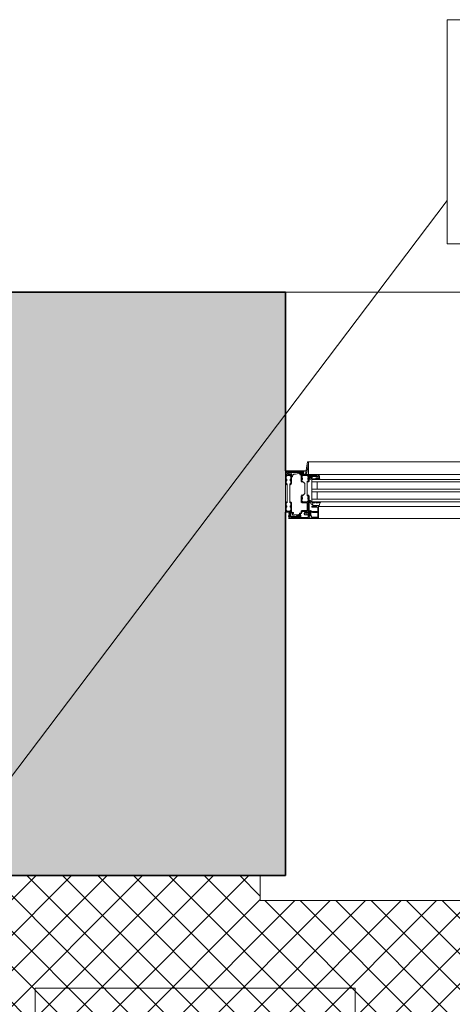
# Model space of a CAD drawing. Header units: centimetres. Extents: x -1015 to 134, y 1908 to 2956.
# Tile 241 of 256: x -551 to -482, y 2662 to 2819. Entities that reach past the tile are written whole.
import ezdxf

# ---------------------------------------------------------------- set-up
doc = ezdxf.new("R2010")
doc.units = ezdxf.units.CM
for name, color, linetype, lineweight in [('Elementy szczegółów', 7, 'Continuous', 18), ('Notatki tekstowe', 90, 'Continuous', 9), ('Okna', 7, 'Continuous', 18), ('Wzór powierzchni-1', 253, 'Continuous', 18), ('Ściany', 7, 'Continuous', 18), ('Ściany-1', 254, 'Continuous', 18), ('Ściany-2', 250, 'Continuous', 35)]:
    doc.layers.add(name, color=color, linetype=linetype, lineweight=lineweight)

# ---------------------------------------------------------------- blocks, each defined once
blk = doc.blocks.new('JANSEN_AG_Jansen_Janisol_Arte_66_window_2022 - Type 1-822849-Aranżacja_01')
at = {"layer": 'Elementy szczegółów'}
for p, q in [((-50.45, 19.45), (-50.69, 18.05)), ((50.44, 19.45), (-50.45, 19.45)), ((-50.69, 18.05), (-54, 18.05)), ((-54, 18.05), (-54, 11.45)), ((-54, 18.05), (-54, 11.45)), ((-54, 18.05), (-54, 11.45)), ((-53.85, 18.05), (-51.15, 18.05)), ((-51.15, 17.75), (-53.55, 17.75)), ((-53.55, 17.45), (-53.15, 17.45)), ((-53.54, 17.75), (-53.06, 17.75)), ((-53.08, 17.54), (-53.29, 17.56)), ((-53, 17.08), (-52.98, 17.43)), ((-52.94, 17.75), (-51.15, 17.75)), ((-52.75, 17.42), (-52.86, 17.14)), ((-51.49, 17.69), (-51.23, 17.7)), ((-51.14, 17.5), (-51.36, 17.45)), ((-51.35, 17.45), (-48.85, 17.45)), ((-51.09, 17.74), (-51.07, 17.58)), ((-48.85, 17.45), (-44.5, 17.45)), ((-48.7, 17.26), (-48.7, 17.3)), ((45, 17.45), (-45, 17.45)), ((-54, 16.45), (-54, 16.7)), ((-53, 16.45), (-53, 16.7)), ((-52.93, 17.06), (-52.97, 17.05)), ((-51.5, 16.64), (-51.5, 16.89)), ((-50.2, 16.64), (-50.2, 16.89)), ((-50, 16.65), (-50.16, 16.77)), ((-48.85, 17.15), (-50.15, 17.15)), ((-50.13, 16.84), (-49.77, 16.9)), ((-50.01, 16.74), (-49.99, 16.67)), ((-49.91, 16.72), (-49.91, 16.71)), ((-49.8, 16.25), (-44.5, 16.25)), ((-49.7, 17.1), (-48.93, 17.1)), ((-49.24, 16.7), (-49.28, 16.75)), ((-49.18, 16.74), (-49.21, 16.71)), ((-48.7, 16.91), (-49.06, 16.92)), ((-48.9, 16.25), (-48.9, 15.08)), ((-48.59, 16.75), (-48.66, 16.88)), ((45, 16.65), (-45, 16.65)), ((45, 16.25), (-45, 16.25)), ((-49.8, 15.08), (-44.5, 15.08)), ((-49.8, 14.68), (-44.5, 14.68)), ((-48.9, 14.68), (-48.9, 13.5)), ((45, 15.08), (-45, 15.08)), ((45, 14.68), (-45, 14.68)), ((-51.5, 13.51), (-51.5, 13.76)), ((-50.6, 12.95), (-51.35, 12.95)), ((-51.3, 13.1), (-50.56, 13.1)), ((-50.5, 11.8), (-50.5, 12.85)), ((-50.36, 12.9), (-50.36, 11.75)), ((-50.2, 13.51), (-50.2, 13.76)), ((-50.01, 13.26), (-50.03, 13.24)), ((-50.02, 13.23), (-49.94, 13.21)), ((-49.92, 13.18), (-49.94, 13.17)), ((-49.93, 13.14), (-49.85, 13.13)), ((-49.84, 13.09), (-49.86, 13.07)), ((-49.85, 13.06), (-49.75, 13.04)), ((-49.8, 13.5), (-44.5, 13.5)), ((-49.65, 12.65), (-49.65, 12.75)), ((-49.05, 12.9), (-48.7, 12.95)), ((-48.5, 13.05), (-48.44, 13.09)), ((45, 13.5), (-45, 13.5)), ((45, 13.1), (-45, 13.1)), ((-54, 12.21), (-54, 12.46)), ((-54, 11.45), (-53.5, 11.45)), ((-53.15, 11.45), (-53.85, 11.45)), ((-53.45, 10.98), (-53.4, 11.08)), ((-53.19, 11.26), (-52.91, 11.26)), ((-53.17, 11.45), (-53.16, 11.45)), ((-53, 12.21), (-53, 12.46)), ((-52.88, 11.23), (-52.88, 11.06)), ((-52.82, 11), (-51.99, 11)), ((-51.89, 11.06), (-51.81, 11.07)), ((-51.67, 10.83), (-51.77, 11)), ((-51.64, 11.08), (-51.54, 10.91)), ((-51.59, 11.3), (-51.55, 11.3)), ((-51.55, 11.15), (-51.59, 11.15)), ((-51.5, 11.35), (-51.5, 11.55)), ((-51.35, 11.7), (-50.6, 11.7)), ((-50.2, 11.45), (-50.2, 10.95)), ((-49.91, 10.92), (-49.91, 11.48)), ((-48.89, 11.53), (-49.69, 11.53)), ((-49.69, 11.4), (-48.89, 11.4)), ((-49.51, 12.5), (-49.55, 12.5)), ((-48.73, 12.5), (-49.45, 12.5)), ((-49, 12.42), (-49, 12.4)), ((-48.78, 12.5), (-48.92, 12.5)), ((-48.84, 12.19), (-48.84, 11.58)), ((-48.84, 11.35), (-48.84, 10.69)), ((-48.7, 12.36), (-48.7, 12.47)), ((-48.7, 10.58), (-48.7, 12.42)), ((-48.61, 12.33), (-48.67, 12.33)), ((-48.65, 12.33), (-44.5, 12.33)), ((45, 12.33), (-45, 12.33)), ((-53.5, 10.45), (53.5, 10.45)), ((-53.2, 10.83), (-53.14, 10.92)), ((-53.14, 10.92), (-53.19, 10.83)), ((-53.15, 10.75), (-51.71, 10.75)), ((-50.35, 10.45), (-53.15, 10.45)), ((-52.19, 10.83), (-52.25, 10.77)), ((-51.96, 10.76), (-52.13, 10.84)), ((-51.71, 10.75), (-51.9, 10.75)), ((-50.2, 10.71), (-50.2, 10.63)), ((-50.08, 10.5), (-48.78, 10.5)), ((-49.88, 10.83), (-50.06, 10.85)), ((-49.81, 10.7), (-49.81, 10.76)), ((-48.89, 10.64), (-49.76, 10.64))]:
    blk.add_line(p, q, dxfattribs=at)
at = {"layer": 'Elementy szczegółów', "flags": 128}
for points in [[(-50.45, 19.45), (-50.3, 19.45), (-50.3, 19.12), (-50.6, 17.45), (-50.8, 17.45)], [(-53.85, 12.21), (-53.78, 12.21), (-53.78, 12.46), (-53.85, 12.46), (-53.85, 12.85), (-53.7, 13), (-53.7, 15.9), (-53.85, 16.05), (-53.85, 16.45), (-53.78, 16.45), (-53.78, 16.7), (-53.85, 16.7), (-53.85, 17.15), (-53.7, 17.3), (-53.3, 17.3), (-53.15, 17.15), (-53.15, 16.7), (-53.23, 16.7), (-53.23, 16.45), (-53.15, 16.45), (-53.15, 16.05), (-53.3, 15.9), (-53.3, 13), (-53.15, 12.85), (-53.15, 12.46), (-53.23, 12.46), (-53.23, 12.21), (-53.15, 12.21), (-53.15, 11.75), (-53.3, 11.6), (-53.7, 11.6), (-53.85, 11.75)], [(-50.5, 16.31), (-50.35, 16.46), (-50.35, 16.64), (-50.43, 16.64), (-50.43, 16.89), (-50.35, 16.89), (-50.35, 17.15), (-50.5, 17.3), (-51.2, 17.3), (-51.35, 17.15), (-51.35, 16.89), (-51.28, 16.89), (-51.28, 16.64), (-51.35, 16.64), (-51.35, 16.46), (-50.9, 16.01), (-50.9, 14.39), (-51.35, 13.94), (-51.35, 13.76), (-51.28, 13.76), (-51.28, 13.51), (-51.35, 13.51), (-51.35, 13.25), (-51.2, 13.1), (-50.5, 13.1), (-50.35, 13.25), (-50.35, 13.51), (-50.43, 13.51), (-50.43, 13.76), (-50.35, 13.76), (-50.35, 13.94), (-50.5, 14.09)], [(-49, 17.15), (-49, 17.1), (-49.7, 17.1), (-49.69, 17.15)]]:
    blk.add_lwpolyline(points, close=True, dxfattribs=at)
for points in [[(-50.3, 19.12), (-50.3, 17.45), (-50.6, 17.45)], [(-44.5, 17.45), (-50.3, 17.45), (-50.3, 19.45), (-44.5, 19.45)], [(-54, 16.07), (-54, 16.45), (-53.93, 16.45), (-53.93, 16.7), (-54, 16.7), (-54, 17.9)], [(-53.55, 17.89), (-51.15, 17.89), (-51.15, 17.9), (-53.85, 17.9), (-53.85, 16.7), (-53.78, 16.7), (-53.78, 16.45), (-53.85, 16.45), (-53.85, 16.05), (-53.7, 15.9), (-53.81, 15.79), (-53.94, 15.93)], [(-53.06, 15.93), (-53.19, 15.79), (-53.3, 15.9), (-53.15, 16.05), (-53.15, 16.45), (-53.23, 16.45), (-53.23, 16.7), (-53.15, 16.7), (-53.15, 17.3), (-53.55, 17.3)], [(-53, 17.3), (-53, 16.7), (-53.08, 16.7), (-53.08, 16.45), (-53, 16.45), (-53, 16.07)], [(-51.5, 16.48), (-51.5, 16.64), (-51.43, 16.64), (-51.43, 16.89), (-51.5, 16.89), (-51.5, 17.3)], [(-50.15, 17.29), (-48.85, 17.29), (-48.85, 17.3), (-50.4, 17.3), (-51.35, 17.3), (-51.35, 16.89), (-51.28, 16.89), (-51.28, 16.64), (-51.35, 16.64), (-51.35, 16.46), (-51.2, 16.31), (-51.31, 16.2), (-51.44, 16.34)], [(-50.26, 16.34), (-50.39, 16.2), (-50.5, 16.31), (-50.35, 16.46), (-50.35, 16.64), (-50.43, 16.64), (-50.43, 16.89), (-50.35, 16.89), (-50.35, 17.09)], [(-50.2, 17.1), (-50.2, 16.89), (-50.28, 16.89), (-50.28, 16.64), (-50.2, 16.64), (-50.2, 16.48)], [(-44.5, 13.1), (-49.8, 13.1), (-49.8, 16.65), (-44.5, 16.65)], [(-49.31, 16.76), (-49.43, 16.76), (-49.55, 16.75)], [(-51.72, 10.61), (-53.15, 10.61), (-51.71, 10.6), (-50.35, 10.6), (-50.35, 13.51), (-50.43, 13.51), (-50.43, 13.76), (-50.35, 13.76), (-50.35, 13.94), (-50.5, 14.09), (-50.39, 14.2), (-50.26, 14.06)], [(-51.44, 14.06), (-51.31, 14.2), (-51.2, 14.09), (-51.35, 13.94), (-51.35, 13.76), (-51.28, 13.76), (-51.28, 13.51), (-51.35, 13.51), (-51.35, 13.15)], [(-54, 11.6), (-54, 12.21), (-53.93, 12.21), (-53.93, 12.46), (-54, 12.46), (-54, 12.83)], [(-53.94, 12.97), (-53.81, 13.11), (-53.7, 13), (-53.85, 12.85), (-53.85, 12.46), (-53.78, 12.46), (-53.78, 12.21), (-53.85, 12.21), (-53.85, 11.6), (-53.15, 11.6), (-53.15, 12.21), (-53.23, 12.21), (-53.23, 12.46), (-53.15, 12.46), (-53.15, 12.85), (-53.3, 13), (-53.19, 13.11), (-53.06, 12.97)], [(-53, 12.83), (-53, 12.46), (-53.08, 12.46), (-53.08, 12.21), (-53, 12.21), (-53, 11.6)], [(-51.5, 13.1), (-51.5, 13.51), (-51.43, 13.51), (-51.43, 13.76), (-51.5, 13.76), (-51.5, 13.92)], [(-50.2, 13.92), (-50.2, 13.76), (-50.28, 13.76), (-50.28, 13.51), (-50.2, 13.51), (-50.2, 10.6)], [(-49.73, 13.02), (-49.74, 12.98), (-49.72, 12.97)], [(-53.31, 10.9), (-53.26, 11), (-53.26, 11), (-53.32, 10.9)], [(-50.56, 11.55), (-51.35, 11.55), (-51.35, 11.35)], [(-50.2, 11), (-50.9, 11), (-50.98, 11.16), (-50.98, 11.24), (-50.9, 11.4), (-50.2, 11.4)], [(-50.98, 11.16), (-50.55, 11.4), (-50.55, 11)], [(-50.17, 10.92), (-50.15, 10.92), (-50.15, 11.48), (-50.17, 11.48)], [(-49.92, 10.9), (-50.02, 10.85), (-50.05, 10.85), (-50.05, 11.55), (-50.02, 11.55)], [(-50.02, 10.85), (-50.02, 11.55), (-49.92, 11.5)], [(-49.02, 12.38), (-49.8, 12.38), (-49.8, 12.24), (-48.89, 12.24)]]:
    blk.add_lwpolyline(points, dxfattribs=at)
at = {"layer": 'Elementy szczegółów'}
for centre, radius, start, end in [((-53.85, 17.9), 0.15, 90, 180), ((-53.55, 17.6), 0.295, 90, 270), ((-53.55, 17.6), 0.15, 90, 270), ((-53.53, 17.63), 0.118, 95.6445, 218.7253), ((-53.35, 17.81), 0.365, 223.5519, 261.2737), ((-53.48, 17.56), 0.021, 39.2375, 229.1173), ((-53.27, 17.87), 0.396, 235.8759, 251.9874), ((-53.15, 17.9), 0.451, 225.2369, 262.0464), ((-53.4, 17.47), 0.0247, 260.6822, 74.3018), ((-53.29, 17.54), 0.0168, 88.3181, 211.6819), ((-53.18, 17.69), 0.203, 231.4189, 261.1971), ((-53.21, 17.47), 0.0212, 270.7551, 92.9813), ((-53.15, 17.3), 0.15, 0, 90), ((-53.09, 17.43), 0.111, 2.2068, 83.2647), ((-53.07, 17.72), 0.0303, 40.0346, 86.665), ((-53, 17.78), 0.0542, 221.9334, 318.0666), ((-52.94, 17.72), 0.0325, 97.2961, 138.0607), ((-52.63, 17.36), 0.134, 95.8263, 153.3731), ((-54.97, 38.52), 21.16, 276.3107, 279.1697), ((-51.65, 17.42), 0.0405, 87.0635, 280.5466), ((-51.66, 17.62), 0.166, 271.6692, 307.1717), ((-51.72, 17.96), 0.586, 277.473, 292.527), ((-51.47, 16.87), 0.772, 76.741, 99.7196), ((-51.44, 17.4), 0.144, 94.6394, 141.8649), ((-51.49, 17.68), 0.00917, 88.033, 270), ((-51.26, 16.78), 0.679, 99.0644, 110.9356), ((-51.35, 17.3), 0.15, 90, 180), ((-51.49, 16.63), 1.05, 78.8118, 90.244), ((-51.45, 17.5), 0.0126, 95.8171, 255.3907), ((-51.5, 17.96), 0.453, 275.3486, 300.5223), ((-51.48, 18.12), 0.63, 272.1223, 297.6366), ((-51.48, 17.89), 0.346, 273.7934, 301.8936), ((-51.3, 17.61), 0.0134, 287.4026, 72.5974), ((-51.29, 17.61), 0.0462, 305.1137, 76.6022), ((-51.23, 17.62), 0.073, 299.673, 90.327), ((-51.15, 17.9), 0.15, 0, 90), ((-51.15, 17.9), 0.15, 270, 0), ((-51.15, 17.91), 0.162, 270.008, 281.4781), ((-51.15, 17.58), 0.0819, 277.0768, 0), ((-51.11, 17.73), 0.02, 8.2975, 108.8505), ((-50.15, 17.09), 0.2, 90, 180), ((-48.85, 17.3), 0.15, 0, 90), ((-48.85, 17.3), 0.15, 270, 0), ((-48.67, 17.3), 0.0329, 98.4746, 175.5435), ((-48.66, 17.26), 0.0714, 8.1113, 101.2299), ((-49.92, 17.04), 1.35, 358.1089, 9.7633), ((-53.8, 16.07), 0.2, 180, 225), ((-53.2, 16.07), 0.2, 315, 0), ((-52.98, 17.07), 0.025, 166.9682, 283.0318), ((-52.96, 17.17), 0.11, 287.1159, 346.003), ((-51.3, 16.48), 0.2, 180, 225), ((-50.4, 16.48), 0.2, 315, 0), ((-50.15, 17.1), 0.05, 90.0096, 178.7558), ((-50.14, 16.8), 0.0278, 123.5601, 232.5775), ((-50.07, 16.68), 0.162, 110.2761, 123.2509), ((-50.08, 17.06), 0.0251, 98.1708, 269.8705), ((-49.8, 15.24), 1.86, 86.7642, 98.6585), ((-50.13, 14.71), 2.32, 81.1304, 88.8304), ((-50, 16.74), 0.012, 43.2835, 194.0108), ((-50, 16.66), 0.0112, 232.1176, 20.4022), ((-49.63, 17.15), 0.539, 228.1054, 236.7263), ((-49.92, 16.71), 0.0112, 243.4141, 20.6435), ((-49.86, 16.74), 0.0579, 162.3195, 198.9111), ((-49.9, 16.75), 0.0126, 88.7763, 159.4345), ((-49.65, 19.86), 3.1, 265.3001, 271.7307), ((-49.78, 16.95), 0.0526, 287.5217, 78.0648), ((-49.3, 16.74), 0.0263, 36.8524, 93.5031), ((-49.23, 16.72), 0.0205, 221.1312, 325.1826), ((-49.16, 16.72), 0.0298, 65.5834, 139.44), ((-48.54, 18.58), 1.93, 251.7544, 270.402), ((-49.1, 16.9), 0.0138, 112.3843, 208.529), ((-49.07, 16.91), 0.05, 202.5905, 247.4095), ((-49.07, 16.84), 0.0822, 85.3454, 116.6744), ((-48.44, 18.3), 1.58, 245.5567, 266.7641), ((-48.93, 17.15), 0.0512, 269.8088, 315.4387), ((-48.87, 17.09), 0.0361, 44.0136, 134.5246), ((-48.8, 17.14), 0.0475, 217.0257, 306.3102), ((-48.87, 17.25), 0.174, 304.6591, 3.9129), ((-48.71, 16.85), 0.0606, 31.1918, 85.3926), ((-48.57, 16.77), 0.0291, 215.8566, 9.9169), ((-47.68, 16.99), 0.884, 179.2559, 193.9116), ((-48.53, 16.69), 0.0389, 267.8033, 82.89), ((-53.8, 12.83), 0.2, 135, 180), ((-53.2, 12.83), 0.2, 360, 45), ((-51.3, 13.92), 0.2, 135, 180), ((-51.35, 13.1), 0.15, 180, 270), ((-51.3, 13.15), 0.05, 180, 270), ((-50.6, 12.85), 0.1, 0, 90), ((-50.56, 12.9), 0.2, 360, 90), ((-50.4, 13.92), 0.2, 360, 45), ((-50.17, 13.28), 0.0276, 90.901, 199.1336), ((-30.5, 25.3), 23.08, 211.423, 213.0003), ((-50.16, 12.45), 0.849, 80.5284, 90.2798), ((-50.02, 13.24), 0.0104, 139.8755, 265.0144), ((-50.03, 13.27), 0.0188, 321.0159, 76.9327), ((-49.94, 13.19), 0.0192, 317.2914, 80.619), ((-49.93, 13.16), 0.0145, 136.7774, 264.1038), ((-49.85, 13.07), 0.0107, 129.7442, 264.9657), ((-49.85, 13.11), 0.0227, 309.8334, 83.1308), ((-49.78, 12.77), 0.0841, 206.8434, 297.0271), ((-49.75, 13.02), 0.02, 345.7906, 83.7461), ((-49.73, 12.99), 0.0102, 163.6513, 244.0898), ((-49.82, 12.84), 0.163, 297.3766, 330.1669), ((-49.71, 13.01), 0.0422, 255.8689, 303.1812), ((-49.21, 12.16), 0.938, 90.135, 119.995), ((-49.66, 12.75), 0.0116, 1.3348, 148.6652), ((-49.49, 12.65), 0.161, 181.3568, 242.7264), ((-49.57, 12.91), 0.0259, 121.118, 270), ((-49.25, 12.31), 0.708, 87.3752, 118.3608), ((-49.59, 13.58), 0.689, 270.91, 305.9388), ((-49.22, 13.06), 0.0396, 270, 86.519), ((-48.84, 12.33), 0.77, 88.9728, 116.4147), ((-49.06, 12.93), 0.0319, 116.4556, 278.9254), ((-48.73, 12.17), 0.851, 95.6076, 113.2807), ((-48.82, 13.06), 0.04, 278.8002, 91.1211), ((-48.81, 13.44), 0.498, 283.6034, 309.3858), ((-46.1, 12.35), 2.49, 172.2647, 179.881), ((-47.88, 12.56), 0.702, 137.0393, 169.7545), ((-48.42, 13.06), 0.0394, 318.5629, 129.8567), ((-53.85, 11.6), 0.15, 180, 270), ((-53.36, 11.21), 0.0811, 150.9801, 291.475), ((-52.92, 10.9), 0.62, 122.2354, 145.2889), ((-53.27, 11), 0.15, 329.1044, 150), ((-53.27, 11), 0.15, 90, 112.4755), ((-53.27, 11.26), 0.0241, 115.9276, 314.8873), ((-53, 10.73), 0.62, 73.1531, 116.2547), ((-53.27, 11), 0.15, 329.1044, 90), ((-53.15, 11.24), 0.21, 94.5701, 118.8054), ((-53.19, 11.15), 0.113, 91.9019, 120.8283), ((-53.15, 11.6), 0.147, 269.8148, 290.0291), ((-53.15, 11.6), 0.15, 270, 0), ((-53.01, 11.02), 0.445, 54.5243, 102.4482), ((-52.91, 11.23), 0.03, 1.1423, 90), ((-52.82, 11.06), 0.0601, 181.1423, 270), ((-52.84, 11.27), 0.0597, 355.924, 71.8598), ((-52.73, 11.26), 0.05, 175.924, 350.6078), ((-52.81, 11.27), 0.131, 350.6078, 62.0614), ((-51.99, 10.98), 0.029, 16.1549, 90), ((-51.88, 11.03), 0.0259, 100.214, 180), ((-51.72, 11.02), 0.183, 177.1271, 233.6335), ((-51.81, 11.03), 0.0344, 19.1659, 91.8779), ((-51.59, 11.1), 0.2, 90, 210.0036), ((-51.22, 11.21), 0.588, 196.6469, 220.932), ((-51.59, 11.1), 0.05, 90, 210), ((-51.55, 11.35), 0.05, 270, 0), ((-51.55, 11.35), 0.2, 270, 0), ((-51.35, 11.55), 0.15, 90, 180), ((-51.25, 11.1), 0.36, 343.9938, 16.0062), ((-50.6, 11.8), 0.1, 270, 0), ((-50.56, 11.75), 0.2, 270, 0), ((-50.17, 11.45), 0.03, 90, 180), ((-50.12, 11.57), 0.0613, 146.0535, 322.017), ((-50, 11.5), 0.194, 34.4702, 149.5732), ((-50.15, 11.59), 0.113, 272.323, 337.6611), ((-50.01, 11.49), 0.0739, 38.8359, 150.2195), ((-50.02, 11.52), 0.03, 60, 90), ((-49.69, 11.72), 0.319, 214.6245, 270.2128), ((-49.93, 11.48), 0.02, 0, 60), ((-49.69, 11.72), 0.189, 214.6245, 270.2128), ((-49.58, 12.48), 0.0265, 31.6129, 61.4528), ((-49.48, 12.5), 0.03, 3.8226, 180), ((-49.02, 12.4), 0.02, 270, 0), ((-48.92, 12.42), 0.08, 90, 180), ((-48.89, 12.19), 0.05, 0, 90), ((-48.89, 11.58), 0.05, 270, 0), ((-48.89, 11.35), 0.05, 0, 90), ((-48.78, 12.42), 0.08, 0, 90), ((-48.73, 12.47), 0.0306, 0.7216, 89.2785), ((-48.67, 12.36), 0.0301, 180.7686, 269.1824), ((-48.61, 12.35), 0.0216, 273.9241, 357.2462), ((-53.15, 10.8), 0.35, 150, 270), ((-53.15, 10.8), 0.2, 150, 270), ((-53.15, 10.8), 0.19, 150, 270), ((-53.15, 10.8), 0.0502, 145.3142, 289.645), ((-53.15, 10.8), 0.05, 150, 270), ((-52.73, 8.49), 2.3, 79.9058, 100.1078), ((-52.31, 10.83), 0.0818, 254.4256, 314.7781), ((-52.15, 10.8), 0.0461, 65.016, 136.8401), ((-51.64, 11.09), 0.343, 198.8643, 227.9191), ((-51.9, 10.9), 0.149, 244.831, 268.9012), ((-51.85, 10.86), 0.025, 219.4662, 45.6826), ((-51.72, 10.81), 0.2, 270, 30), ((-51.71, 10.8), 0.0502, 264.5832, 29.8524), ((-51.71, 10.8), 0.05, 270, 30), ((-50.35, 10.6), 0.15, 270, 0), ((-50.17, 10.95), 0.03, 180, 270), ((-50.06, 10.71), 0.143, 92.8734, 181.3186), ((-50.08, 10.63), 0.125, 180, 270), ((-50.15, 10.81), 0.113, 22.3389, 87.677), ((-50.02, 10.88), 0.03, 270, 300), ((-49.93, 10.92), 0.02, 300, 0), ((-49.89, 10.76), 0.075, 0, 85), ((-49.75, 10.7), 0.0609, 178.5576, 259.7441), ((-48.89, 10.69), 0.05, 270, 0), ((-48.78, 10.58), 0.08, 270, 0)]:
    blk.add_arc(centre, radius, start, end, dxfattribs=at)
blk = doc.blocks.new('PApapetttsy1 - PApapetttsy-824193-Aranżacja_01')
at = {"layer": 'Okna'}
for p, q in [((-512.22, 2682.08), (-512.22, 2678.08)), ((-512.22, 2678.08), (-396.22, 2678.08))]:
    blk.add_line(p, q, dxfattribs=at)

msp = doc.modelspace()

# ---------------------------------------------------------------- hatches: boundary and pattern name
at = {"layer": 'Wzór powierzchni-1'}
h = msp.add_hatch(dxfattribs=at)
h.set_pattern_fill('FP_1', color=256, style=0, pattern_type=2)
h.set_pattern_definition([(45, (0, 0), (-2.828427, 2.828427), []), (135, (0, 0), (-2.828427, -2.828427), [])])
h.paths.add_polyline_path([(-396.22, 2346.08), (-396.22, 2678.08), (-512.22, 2678.08), (-512.22, 2682.08), (-607.22, 2682.08), (-607.22, 2662.08), (-634.22, 2662.08), (-634.22, 2682.08), (-660.22, 2682.08), (-660.22, 2678.08), (-776.22, 2678.08), (-776.22, 2682.08), (-786.31, 2682.08), (-803.54, 2346.08), (-781.92, 2346.08), (-781.92, 2347.48), (-775.92, 2347.48), (-775.92, 2346.48), (-774.32, 2346.48), (-774.32, 2346.08), (-692.32, 2346.08), (-692.32, 2346.48), (-690.72, 2346.48), (-690.72, 2347.48), (-684.72, 2347.48), (-684.72, 2346.08), (-416.22, 2346.08)])
h.paths.add_polyline_path([(-668.8, 2348.28), (-670.34, 2348.28), (-670.5, 2348.44), (-670.5, 2403.12), (-670.34, 2403.28), (-567.46, 2403.28), (-567.3, 2403.12), (-567.3, 2348.44), (-567.46, 2348.28), (-661.92, 2348.28)])
h.paths.add_polyline_path([(-549.87, 2354.52), (-549.94, 2354.81), (-551.18, 2354.55), (-551.58, 2354.65), (-551.7, 2354.72), (-552.03, 2355.07), (-552.2, 2355.66), (-574.13, 2447.09), (-574.17, 2447.32), (-574.15, 2447.49), (-574.03, 2447.86), (-573.72, 2448.17), (-573.66, 2448.22), (-573.23, 2448.36), (-572.45, 2448.58), (-572.49, 2448.84), (-571.54, 2449.07), (-571.44, 2448.79), (-570.21, 2449.04), (-569.83, 2448.94), (-569.69, 2448.85), (-569.38, 2448.52), (-569.41, 2448.47), (-569.26, 2448.14), (-569.16, 2447.91), (-569.16, 2448.25), (-569.05, 2448.74), (-568.79, 2449.23), (-568.56, 2449.51), (-568.14, 2449.82), (-567.34, 2450.08), (-474.16, 2472.42), (-473.78, 2472.46), (-473.26, 2472.38), (-472.79, 2472.17), (-472.35, 2471.8), (-472.02, 2471.27), (-471.9, 2471.03), (-471.93, 2471.55), (-471.81, 2472.07), (-471.55, 2472.57), (-471.32, 2472.85), (-470.9, 2473.15), (-470.11, 2473.41), (-425.38, 2484.11), (-425.16, 2484.13), (-424.64, 2484.05), (-424.09, 2483.77), (-423.73, 2483.46), (-423.4, 2482.94), (-423.35, 2482.94), (-423.41, 2483.26), (-423.39, 2483.83), (-423.22, 2484.15), (-423.03, 2484.32), (-422.94, 2484.39), (-422.51, 2484.53), (-421.73, 2484.75), (-421.77, 2485.01), (-420.82, 2485.24), (-420.75, 2484.95), (-419.51, 2485.21), (-419.11, 2485.11), (-418.99, 2485.04), (-418.66, 2484.69), (-418.49, 2484.11), (-396.56, 2392.68), (-396.52, 2392.49), (-396.53, 2392.31), (-396.66, 2391.9), (-396.97, 2391.59), (-397.19, 2391.48), (-397.46, 2391.4), (-398.24, 2391.18), (-398.2, 2390.92), (-399.15, 2390.69), (-399.25, 2390.97), (-400.48, 2390.72), (-400.86, 2390.82), (-401, 2390.91), (-401.31, 2391.24), (-401.28, 2391.29), (-401.43, 2391.62), (-401.56, 2392.17), (-401.86, 2392.1), (-401.6, 2390.86), (-401.7, 2390.46), (-401.77, 2390.34), (-402.12, 2390.01), (-402.7, 2389.84), (-545.71, 2355.54), (-545.91, 2355.5), (-546.07, 2355.52), (-546.45, 2355.64), (-546.74, 2355.92), (-546.8, 2356.02), (-546.93, 2356.38), (-547.16, 2357.22), (-547.45, 2357.13), (-547.34, 2356.82), (-547.28, 2356.38), (-547.3, 2355.94), (-547.48, 2355.61), (-547.69, 2355.42), (-547.76, 2355.37), (-548.33, 2355.2), (-548.96, 2355.01), (-548.92, 2354.75), (-549.6, 2354.58)])
h.paths.add_polyline_path([(-547.66, 2358.13), (-547.37, 2358.23), (-547.63, 2359.44), (-547.52, 2359.84), (-547.42, 2359.99), (-547.1, 2360.29), (-547.05, 2360.26), (-546.77, 2360.4), (-546.48, 2360.51), (-546.7, 2360.49), (-547.21, 2360.57), (-547.77, 2360.85), (-548.14, 2361.18), (-548.46, 2361.68), (-548.51, 2361.68), (-547.68, 2358.23)])
h.paths.add_polyline_path([(-452.83, 2382.95), (-449.24, 2383.85), (-449.46, 2383.83), (-450.09, 2383.96), (-450.57, 2384.22), (-450.93, 2384.55), (-451.22, 2385.02), (-451.34, 2385.22), (-451.31, 2384.74), (-451.43, 2384.21), (-451.69, 2383.72), (-451.99, 2383.39), (-452.34, 2383.14), (-452.63, 2383.02)])
h.paths.add_polyline_path([(-402.09, 2393.07), (-401.8, 2393.14), (-402.71, 2396.79), (-402.69, 2396.41), (-402.81, 2395.88), (-403.07, 2395.39), (-403.37, 2395.06), (-403.87, 2394.75), (-403.87, 2394.7), (-403.51, 2394.76), (-402.98, 2394.74), (-402.66, 2394.56), (-402.49, 2394.38), (-402.42, 2394.28), (-402.3, 2393.96), (-402.09, 2393.08)])
h.paths.add_polyline_path([(-472.85, 2471.78), (-472.86, 2471.8), (-472.86, 2471.8)])
h.paths.add_polyline_path([(-520.36, 2480.24), (-526.07, 2480.94), (-531.51, 2482.82), (-536.43, 2485.78), (-540.64, 2489.7), (-543.94, 2494.41), (-546.18, 2499.7), (-547.28, 2505.34), (-547.18, 2511.09), (-545.89, 2516.69), (-543.46, 2521.9), (-540, 2526.49), (-535.66, 2530.27), (-530.63, 2533.05), (-525.13, 2534.73), (-519.4, 2535.23), (-513.7, 2534.53), (-508.26, 2532.66), (-503.33, 2529.7), (-499.13, 2525.78), (-495.83, 2521.07), (-493.59, 2515.78), (-492.49, 2510.14), (-492.59, 2504.39), (-493.88, 2498.79), (-496.31, 2493.57), (-499.77, 2488.98), (-504.11, 2485.21), (-509.14, 2482.42), (-514.64, 2480.74)])
h.paths.add_polyline_path([(-424.23, 2483.44), (-424.24, 2483.46), (-424.24, 2483.46)])
h.paths.add_polyline_path([(-767.53, 2598.1), (-767.16, 2598.13), (-767.31, 2598.13), (-767.49, 2598.1)])
h.paths.add_polyline_path([(-756.98, 2610.67), (-756.86, 2610.73), (-756.97, 2610.67)])
h.paths.add_polyline_path([(-744.79, 2636.68), (-744.67, 2636.4), (-744.7, 2636.52), (-744.76, 2636.62)])
h.paths.add_polyline_path([(-699.24, 2621.35), (-698.89, 2621.67), (-699.22, 2621.37)])
h.paths.add_polyline_path([(-695.63, 2617.86), (-695.98, 2617.54), (-695.66, 2617.84)])
h.paths.add_polyline_path([(-699.05, 2609.58), (-699.01, 2609.53), (-699.04, 2609.55)])
h.paths.add_polyline_path([(-717.53, 2504.02), (-786.68, 2504.02), (-786.68, 2584.02), (-751.08, 2584.02), (-751.08, 2600.37), (-751.39, 2600.38), (-751.4, 2589.48), (-751.41, 2589.48), (-751.52, 2588.93), (-751.61, 2588.63), (-752.11, 2588.09), (-752.27, 2587.99), (-752.64, 2587.86), (-752.87, 2587.77), (-755.29, 2587.74), (-757.64, 2588.42), (-758.21, 2588.78), (-758.35, 2588.95), (-758.54, 2589.27), (-758.64, 2589.58), (-758.67, 2589.69), (-758.67, 2590.02), (-758.69, 2590.02), (-758.35, 2599.6), (-758.32, 2600.63), (-761.51, 2600.75), (-761.27, 2600), (-761.16, 2599.97), (-761.36, 2599.75), (-763.1, 2599.04), (-764.24, 2598.68), (-765.15, 2598.45), (-766.09, 2598.24), (-767.49, 2598.04), (-767.54, 2598.1), (-767.6, 2598.16), (-767.54, 2598.27), (-768.66, 2602.17), (-768.75, 2602.23), (-768.57, 2602.41), (-766.67, 2603.18), (-764.8, 2603.71), (-763.85, 2603.92), (-762.45, 2604.13), (-762.45, 2604.05), (-762.36, 2603.99), (-762.37, 2603.94), (-762.38, 2603.83), (-762.12, 2602.9), (-762.06, 2602.92), (-761.92, 2602.57), (-761.87, 2602.51), (-758.24, 2602.62), (-757.95, 2609.37), (-757.78, 2610), (-757.43, 2610.41), (-757.14, 2610.61), (-756.56, 2610.83), (-753.4, 2611.34), (-753.37, 2611.3), (-753.07, 2611.4), (-752.76, 2611.37), (-752.07, 2611.05), (-751.74, 2610.72), (-751.51, 2610.33), (-751.42, 2610.01), (-751.39, 2608.43), (-751.08, 2608.43), (-751.05, 2616.44), (-750.92, 2617.53), (-750.4, 2618.9), (-750.08, 2619.47), (-750.09, 2623.51), (-750.05, 2624.99), (-749.87, 2625.37), (-749.38, 2626.07), (-749.12, 2626.29), (-748.5, 2626.85), (-747.65, 2627.41), (-746.58, 2628.05), (-747.1, 2628.25), (-747.41, 2628.5), (-747.72, 2628.91), (-748, 2629.58), (-748.04, 2630.33), (-747.91, 2630.81), (-747.44, 2631.6), (-744.51, 2634.87), (-744.07, 2635.23), (-744.83, 2636.62), (-744.79, 2636.75), (-744.79, 2636.78), (-744.62, 2636.75), (-741.36, 2639.15), (-741.35, 2639.26), (-741.13, 2639.18), (-739.7, 2637.59), (-738.98, 2636.72), (-736.21, 2637.01), (-733.81, 2637.2), (-730.43, 2637.34), (-727.86, 2637.37), (-725.43, 2637.33), (-721.97, 2637.16), (-719.75, 2636.98), (-716.75, 2636.63), (-715.76, 2636.42), (-714.59, 2636.08), (-713.37, 2635.55), (-712.69, 2635.17), (-712.18, 2634.75), (-711.55, 2634.07), (-710.17, 2632.54), (-709.73, 2632.02), (-709.69, 2631.93), (-709.05, 2630.97), (-708.95, 2630.35), (-709, 2629.69), (-709.14, 2629.24), (-709.65, 2628.58), (-710.25, 2628.22), (-710.48, 2628.15), (-709.55, 2627.71), (-708.48, 2627.03), (-707.25, 2625.95), (-706.9, 2625.16), (-706.87, 2624.61), (-706.87, 2619.38), (-706.43, 2618.63), (-706.01, 2617.34), (-705.88, 2615.86), (-705.88, 2615.34), (-700.61, 2618.17), (-701.18, 2618.69), (-701.29, 2618.69), (-701.25, 2618.9), (-700.07, 2620.44), (-699.26, 2621.33), (-698.61, 2621.97), (-697.88, 2622.64), (-696.78, 2623.5), (-696.65, 2623.49), (-696.63, 2623.47), (-696.63, 2623.33), (-693.7, 2620.52), (-693.59, 2620.52), (-693.62, 2620.31), (-694.96, 2618.6), (-696.26, 2617.25), (-697.02, 2616.56), (-698.09, 2615.71), (-698.1, 2615.78), (-698.23, 2615.78), (-698.25, 2615.82), (-698.27, 2615.91), (-698.99, 2616.6), (-699.06, 2616.59), (-699.29, 2616.79), (-699.47, 2616.77), (-705.88, 2612.9), (-705.88, 2608.43), (-705.57, 2608.43), (-705.54, 2609.69), (-705.49, 2609.69), (-705.54, 2610.03), (-705.42, 2610.38), (-705.02, 2610.95), (-704.67, 2611.2), (-704.2, 2611.38), (-703.88, 2611.41), (-702.31, 2611.17), (-700.12, 2610.73), (-699.86, 2610.61), (-699.54, 2610.41), (-699.22, 2610.03), (-699.12, 2609.87), (-698.95, 2609.18), (-698.61, 2599.6), (-698.32, 2590.01), (-698.4, 2589.37), (-698.5, 2589.13), (-698.74, 2588.8), (-698.93, 2588.62), (-699.09, 2588.52), (-699.33, 2588.4), (-699.36, 2588.37), (-701.71, 2587.74), (-704.18, 2587.81), (-704.64, 2587.98), (-704.99, 2588.2), (-705.38, 2588.7), (-705.44, 2588.82), (-705.51, 2589.16), (-705.57, 2590.02), (-705.58, 2604.73), (-705.88, 2604.73), (-705.88, 2584.02), (-666.68, 2584.02), (-666.68, 2504.02)])
h.paths.add_polyline_path([(-466.32, 2533.33), (-468.38, 2533.69), (-470.27, 2534.58), (-524.27, 2568.93), (-525.89, 2570.29), (-527.07, 2571.98), (-527.79, 2573.94), (-527.97, 2576.02), (-527.54, 2578.24), (-526.73, 2579.97), (-487.69, 2641.26), (-487.17, 2641.89), (-486.82, 2642.21), (-485.83, 2642.9), (-484.86, 2643.34), (-483.47, 2643.6), (-481.77, 2643.57), (-480.69, 2643.27), (-479.69, 2642.74), (-422.31, 2606.24), (-421.1, 2605.24), (-420.34, 2604.17), (-419.87, 2603.12), (-419.59, 2601.66), (-419.62, 2600.15), (-419.95, 2598.98), (-420.71, 2597.59), (-459.23, 2537.03), (-460.57, 2535.43), (-462.28, 2534.23), (-464.24, 2533.51), (-465.95, 2533.36)])
h.paths.add_polyline_path([(-701.71, 2587.96), (-701.74, 2587.99), (-701.97, 2587.96)])
h.paths.add_polyline_path([(-755.26, 2587.96), (-755.29, 2588), (-755.29, 2587.97)])
h.paths.add_polyline_path([(-764.79, 2598.55), (-763.79, 2598.83), (-763.85, 2598.82), (-764.73, 2598.57), (-764.8, 2598.55)])
h.paths.add_polyline_path([(-758.32, 2600.68), (-758.32, 2600.68), (-758.37, 2600.68)])
h.paths.add_polyline_path([(-751.39, 2602.69), (-751.08, 2602.72), (-751.08, 2604.73), (-751.39, 2604.73), (-751.39, 2602.72)])
h.paths.add_polyline_path([(-766.15, 2603.32), (-765.22, 2603.59), (-766.15, 2603.33)])
h.paths.add_polyline_path([(-747.3, 2629.67), (-747.52, 2630.02), (-747.68, 2630.49), (-747.72, 2630.81), (-747.66, 2631.25), (-747.71, 2631.01), (-747.7, 2630.6), (-747.59, 2630.18), (-747.41, 2629.81)])
h.paths.add_polyline_path([(-709.68, 2629.82), (-709.43, 2630.23), (-709.32, 2630.55), (-709.26, 2630.99), (-709.31, 2631.36), (-709.27, 2631.16), (-709.28, 2630.74), (-709.38, 2630.35), (-709.62, 2629.9)])
h.paths.add_polyline_path([(-739.05, 2636.71), (-739.05, 2636.75), (-739.4, 2637.19), (-739.36, 2637.13), (-739.07, 2636.73)])
h.paths.add_polyline_path([(-418.97, 2667.6), (-419.44, 2667.78), (-420.06, 2668.39), (-420.56, 2669.1), (-422.21, 2671.57), (-422.63, 2671.98), (-423.1, 2672.2), (-423.59, 2672.12), (-424.11, 2671.76), (-424.69, 2671.14), (-426.28, 2669.23), (-426.91, 2668.69), (-427.54, 2668.41), (-428.08, 2668.39), (-428.71, 2668.75), (-429.93, 2670.07), (-430.36, 2670.51), (-431.04, 2671.14), (-432.16, 2671.76), (-433.54, 2671.96), (-435.32, 2671.51), (-437.44, 2670.24), (-439.74, 2668.24), (-439.96, 2668.45), (-437.26, 2670.74), (-435.21, 2671.88), (-433.53, 2672.26), (-432.06, 2672.04), (-430.87, 2671.38), (-429.75, 2670.31), (-428.52, 2668.97), (-428.01, 2668.68), (-427.5, 2668.72), (-427.01, 2668.97), (-426.31, 2669.64), (-425.38, 2670.76), (-424.5, 2671.77), (-424.11, 2672.12), (-423.71, 2672.39), (-423.05, 2672.49), (-422.43, 2672.2), (-421.8, 2671.53), (-421.14, 2670.57), (-419.9, 2668.67), (-419.6, 2668.31), (-419.17, 2667.98), (-418.95, 2667.89), (-418.61, 2667.98), (-418.17, 2668.31), (-417.47, 2669.13), (-415.54, 2671.59), (-414.95, 2672.07), (-414.27, 2672.32), (-413.6, 2672.21), (-412.99, 2671.75), (-412.11, 2670.67), (-410.75, 2668.89), (-410.19, 2668.38), (-409.66, 2668.14), (-409.16, 2668.18), (-408.54, 2668.61), (-406.75, 2670.52), (-405.96, 2671.17), (-404.77, 2671.57), (-403.44, 2671.26), (-402.01, 2670.02), (-402.24, 2669.83), (-403.58, 2671), (-404.78, 2671.27), (-405.82, 2670.91), (-406.95, 2669.93), (-408.35, 2668.4), (-409.06, 2667.91), (-409.73, 2667.85), (-410.36, 2668.14), (-411.13, 2668.89), (-411.87, 2669.84), (-412.82, 2671.1), (-413.19, 2671.54), (-413.73, 2671.94), (-414.3, 2672.02), (-414.8, 2671.82), (-415.34, 2671.38), (-416.2, 2670.35), (-417.78, 2668.31), (-418.17, 2667.94), (-418.48, 2667.72), (-418.95, 2667.6)])
h.paths.add_polyline_path([(-582.77, 2667.6), (-583.24, 2667.78), (-583.86, 2668.39), (-584.36, 2669.1), (-585.96, 2671.53), (-586.43, 2671.98), (-586.9, 2672.2), (-587.39, 2672.12), (-587.91, 2671.76), (-588.49, 2671.14), (-590.08, 2669.23), (-590.71, 2668.69), (-591.34, 2668.41), (-591.88, 2668.39), (-592.51, 2668.75), (-593.73, 2670.07), (-594.16, 2670.51), (-594.84, 2671.14), (-595.96, 2671.76), (-597.34, 2671.96), (-599.12, 2671.51), (-601.24, 2670.24), (-603.54, 2668.24), (-603.76, 2668.45), (-601.06, 2670.74), (-599.01, 2671.88), (-597.33, 2672.26), (-595.86, 2672.04), (-594.67, 2671.38), (-593.55, 2670.31), (-592.32, 2668.97), (-591.81, 2668.68), (-591.3, 2668.72), (-590.81, 2668.97), (-590.11, 2669.64), (-589.18, 2670.76), (-588.3, 2671.77), (-587.91, 2672.12), (-587.51, 2672.39), (-586.85, 2672.49), (-586.23, 2672.2), (-585.6, 2671.53), (-585.06, 2670.76), (-583.7, 2668.67), (-583.4, 2668.31), (-582.97, 2667.98), (-582.75, 2667.89), (-582.41, 2667.98), (-581.97, 2668.31), (-581.27, 2669.13), (-579.34, 2671.59), (-578.75, 2672.07), (-578.07, 2672.32), (-577.4, 2672.21), (-576.79, 2671.75), (-575.91, 2670.67), (-574.55, 2668.89), (-573.99, 2668.38), (-573.46, 2668.14), (-572.96, 2668.18), (-572.34, 2668.61), (-570.55, 2670.52), (-569.76, 2671.17), (-568.57, 2671.57), (-567.24, 2671.26), (-565.81, 2670.02), (-566.04, 2669.83), (-567.38, 2671), (-568.58, 2671.27), (-569.62, 2670.91), (-570.75, 2669.93), (-572.15, 2668.4), (-572.86, 2667.91), (-573.53, 2667.85), (-574.16, 2668.14), (-574.93, 2668.89), (-575.48, 2669.58), (-576.62, 2671.1), (-576.99, 2671.54), (-577.53, 2671.94), (-578.1, 2672.02), (-578.6, 2671.82), (-579.14, 2671.38), (-579.9, 2670.47), (-581.58, 2668.31), (-581.97, 2667.94), (-582.28, 2667.72), (-582.75, 2667.6)])
h.paths.add_polyline_path([(-761.97, 2667.6), (-762.44, 2667.78), (-763.06, 2668.39), (-763.56, 2669.1), (-765.16, 2671.53), (-765.63, 2671.98), (-766.1, 2672.2), (-766.59, 2672.12), (-767.1, 2671.77), (-767.84, 2670.96), (-769.28, 2669.23), (-769.91, 2668.69), (-770.54, 2668.41), (-771.08, 2668.39), (-771.71, 2668.75), (-772.93, 2670.07), (-773.36, 2670.51), (-774.04, 2671.14), (-775.16, 2671.76), (-776.54, 2671.96), (-778.32, 2671.51), (-780.44, 2670.24), (-782.74, 2668.24), (-782.96, 2668.45), (-780.26, 2670.74), (-778.21, 2671.88), (-776.53, 2672.26), (-775.06, 2672.04), (-773.87, 2671.38), (-772.75, 2670.31), (-771.52, 2668.97), (-771.01, 2668.68), (-770.5, 2668.72), (-770.01, 2668.97), (-769.31, 2669.64), (-768.38, 2670.76), (-767.5, 2671.77), (-767.11, 2672.12), (-766.71, 2672.39), (-766.05, 2672.49), (-765.43, 2672.2), (-764.8, 2671.53), (-764.26, 2670.76), (-762.9, 2668.67), (-762.6, 2668.31), (-762.17, 2667.98), (-761.95, 2667.89), (-761.61, 2667.98), (-761.17, 2668.31), (-760.47, 2669.13), (-758.54, 2671.59), (-757.95, 2672.07), (-757.27, 2672.32), (-756.6, 2672.21), (-755.99, 2671.75), (-755.11, 2670.67), (-753.75, 2668.89), (-753.19, 2668.38), (-752.66, 2668.14), (-752.16, 2668.18), (-751.54, 2668.61), (-749.75, 2670.52), (-748.96, 2671.17), (-747.77, 2671.57), (-746.44, 2671.26), (-745.01, 2670.02), (-745.24, 2669.83), (-746.58, 2671), (-747.78, 2671.27), (-748.82, 2670.91), (-749.95, 2669.93), (-751.35, 2668.4), (-752.06, 2667.91), (-752.73, 2667.85), (-753.36, 2668.14), (-754.13, 2668.89), (-754.87, 2669.84), (-755.82, 2671.1), (-756.19, 2671.54), (-756.73, 2671.94), (-757.3, 2672.02), (-757.8, 2671.82), (-758.34, 2671.38), (-759.2, 2670.35), (-760.78, 2668.31), (-761.17, 2667.94), (-761.48, 2667.72), (-761.95, 2667.6)])
h.paths.add_polyline_path([(-655.97, 2667.6), (-656.44, 2667.78), (-657.06, 2668.39), (-657.56, 2669.1), (-659.16, 2671.53), (-659.63, 2671.98), (-660.1, 2672.2), (-660.59, 2672.12), (-661.1, 2671.77), (-661.92, 2670.86), (-663.28, 2669.23), (-663.91, 2668.69), (-664.54, 2668.41), (-665.08, 2668.39), (-665.71, 2668.75), (-666.93, 2670.07), (-667.36, 2670.51), (-668.04, 2671.14), (-669.16, 2671.76), (-670.54, 2671.96), (-672.32, 2671.51), (-674.44, 2670.24), (-676.74, 2668.24), (-676.96, 2668.45), (-674.26, 2670.74), (-672.21, 2671.88), (-670.53, 2672.26), (-669.06, 2672.04), (-667.87, 2671.38), (-666.75, 2670.31), (-665.52, 2668.97), (-665.01, 2668.68), (-664.5, 2668.72), (-664.03, 2668.96), (-663.28, 2669.68), (-662.38, 2670.76), (-661.5, 2671.77), (-661.11, 2672.12), (-660.71, 2672.39), (-660.05, 2672.49), (-659.43, 2672.2), (-658.8, 2671.53), (-658.26, 2670.76), (-656.9, 2668.67), (-656.6, 2668.31), (-656.17, 2667.98), (-655.95, 2667.89), (-655.61, 2667.98), (-655.17, 2668.31), (-654.47, 2669.13), (-652.54, 2671.59), (-651.95, 2672.07), (-651.27, 2672.32), (-650.6, 2672.21), (-649.99, 2671.75), (-649.11, 2670.67), (-647.75, 2668.89), (-647.19, 2668.38), (-646.66, 2668.14), (-646.16, 2668.18), (-645.54, 2668.61), (-643.75, 2670.52), (-642.96, 2671.17), (-641.77, 2671.57), (-640.44, 2671.26), (-639.01, 2670.02), (-639.24, 2669.83), (-640.58, 2671), (-641.78, 2671.27), (-642.82, 2670.91), (-643.95, 2669.93), (-645.35, 2668.4), (-646.06, 2667.91), (-646.73, 2667.85), (-647.36, 2668.14), (-648.13, 2668.89), (-648.68, 2669.58), (-649.82, 2671.1), (-650.19, 2671.54), (-650.73, 2671.94), (-651.3, 2672.02), (-651.8, 2671.82), (-652.34, 2671.38), (-653.1, 2670.47), (-654.78, 2668.31), (-655.17, 2667.94), (-655.48, 2667.72), (-655.95, 2667.6)])
at = {"layer": 'Ściany-1'}
h = msp.add_hatch(color=256, dxfattribs=at)
h.paths.add_polyline_path([(109.52, 2682.08), (109.52, 2775.08), (-136.22, 2775.08), (-136.22, 2682.08), (23.89, 2682.08)])
h.paths.add_polyline_path([(-244.22, 2682.08), (-244.22, 2775.08), (-400.22, 2775.08), (-400.22, 2682.08), (-272.67, 2682.08)])
h.paths.add_polyline_path([(-508.22, 2682.08), (-508.22, 2775.08), (-664.22, 2775.08), (-664.22, 2682.08), (-569.24, 2682.08)])
h.paths.add_polyline_path([(-773.13, 2682.08), (-772.22, 2682.08), (-772.22, 2775.08), (-878.38, 2775.08), (-883.15, 2682.08), (-786.31, 2682.08)])

# ---------------------------------------------------------------- linework, layer by layer
at = {"layer": 'Notatki tekstowe'}
msp.add_line((-572.31, 2670.91), (-482.42, 2789.73), dxfattribs=at)
at = {"layer": 'Notatki tekstowe', "flags": 128}
for points in [[(-482.42, 2818.55), (-433.5, 2818.55), (-433.5, 2782.79), (-482.42, 2782.79)], [(-548.15, 2664.11), (-497.07, 2664.11), (-497.07, 2650.59), (-548.15, 2650.59)]]:
    msp.add_lwpolyline(points, close=True, dxfattribs=at)
at = {"layer": 'Ściany'}
msp.add_line((-508.22, 2775.08), (-400.22, 2775.08), dxfattribs=at)
at = {"layer": 'Ściany-2'}
for p, q in [((-508.22, 2775.08), (-664.22, 2775.08)), ((-508.22, 2746.63), (-508.22, 2775.08)), ((-508.22, 2682.08), (-508.22, 2740.03)), ((-607.22, 2682.08), (-508.22, 2682.08))]:
    msp.add_line(p, q, dxfattribs=at)

# ---------------------------------------------------------------- block references
at = {"layer": 'Elementy szczegółów'}
msp.add_blockref('JANSEN_AG_Jansen_Janisol_Arte_66_window_2022 - Type 1-822849-Aranżacja_01', (-454.22, 2728.58), dxfattribs=at)
at = {"layer": 'Okna'}
msp.add_blockref('PApapetttsy1 - PApapetttsy-824193-Aranżacja_01', (0, 0), dxfattribs=at)

doc.saveas('drawing.dxf')
